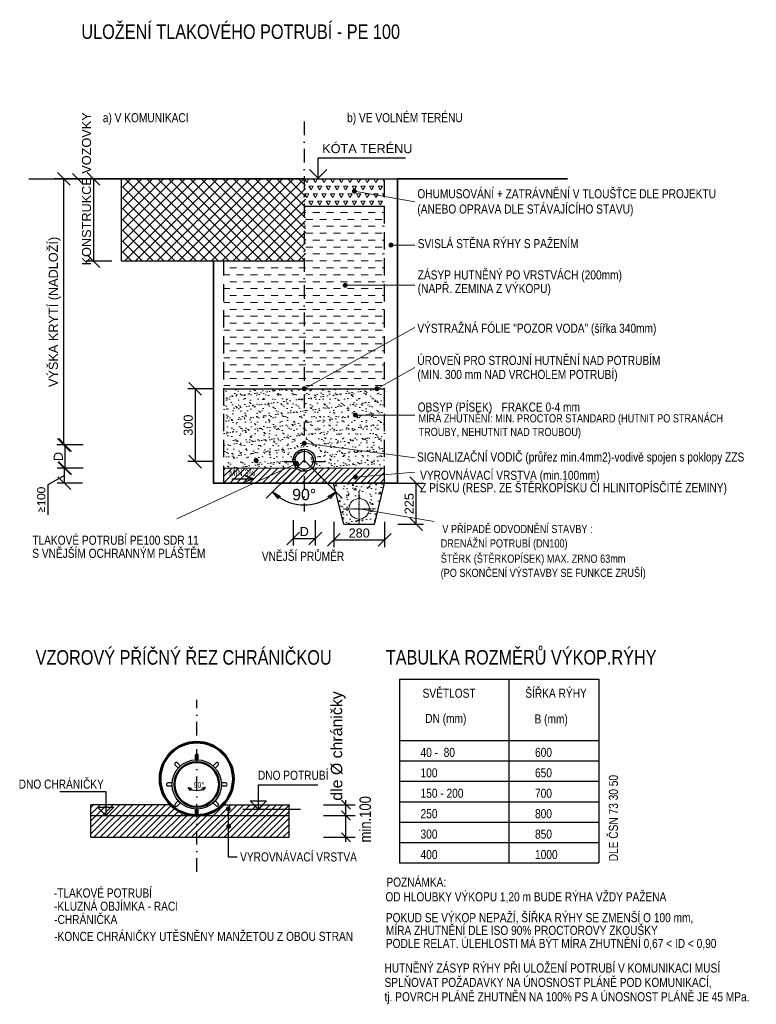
# Model space of a CAD drawing. Header units: millimetres. Extents: x 1 to 417021, y 3 to 99846.
# Tile 42 of 53: x 366908 to 370962, y 74459 to 79877. Entities that reach past the tile are written whole.
import ezdxf
from ezdxf.enums import TextEntityAlignment as Align

# ---------------------------------------------------------------- set-up
doc = ezdxf.new("R2010")
doc.units = ezdxf.units.MM
for name, pattern in [('CERCH', [7, 3, -2, 0, -2]), ('OSA', [10, 5, -2.5, 0, -2.5]), ('ČÁRKOVANÁ2', [9.525, 6.35, -3.175])]:
    doc.linetypes.add(name, pattern=pattern)
doc.layers.get('Defpoints').update_dxf_attribs({"color": 6, "lineweight": 5})
for name, color, linetype in [('Bres_kóty', 7, 'Continuous'), ('Bres_popis', 7, 'Continuous'), ('KOTY', 7, 'Continuous'), ('POTRUBI', 1, 'Continuous'), ('ZZ-DOPLN', 7, 'Continuous')]:
    doc.layers.add(name, color=color, linetype=linetype)
for name, color, linetype, lineweight in [('ODKAZCARY', 7, 'Continuous', 20), ('OSA', 1, 'Continuous', 25), ('Popis', 9, 'Continuous', 9), ('SRAFY', 7, 'Continuous', 20), ('TLUSTA', 7, 'Continuous', 35)]:
    doc.layers.add(name, color=color, linetype=linetype, lineweight=lineweight)
doc.styles.add('arial', font='arial.ttf')
doc.styles.add('ROMANS', font='ARIALN.TTF')
doc.styles.add('RS', font='ARIALN.TTF')
doc.dimstyles.new('M20', dxfattribs={"dimscale": 20, "dimtxt": 2.5, "dimasz": 3.5, "dimexe": 2, "dimexo": 1, "dimtad": 1, "dimdec": 0, "dimtxsty": 'arial', "dimblk": 'OBLIQUE', "dimcen": 2.5, "dimclrd": 256, "dimadec": 0, "dimazin": 0, "dimtfac": 1, "dimtdec": 0, "dimtmove": 1, "dimatfit": 3, "dimfxl": 5, "dimfxlon": 1, "dimarcsym": 0})
doc.dimstyles.new('STAVEB', dxfattribs={"dimscale": 25, "dimtxt": 2.5, "dimasz": 2, "dimexe": 1, "dimexo": 0, "dimgap": 1, "dimtad": 1, "dimdec": 0, "dimzin": 0, "dimdsep": 46, "dimtxsty": 'ROMANS', "dimblk1": 'OBLIQUE', "dimblk2": 'OBLIQUE', "dimsah": 1, "dimcen": 0, "dimdle": 1, "dimadec": 0, "dimazin": 0, "dimtfac": 0.09, "dimtdec": 0, "dimtmove": 2, "dimatfit": 3, "dimldrblk": 'OBLIQUE', "dimfxl": 1, "dimtolj": 1, "dimtzin": 0, "dimarcsym": 0})

# ---------------------------------------------------------------- blocks, each defined once
blk = doc.blocks.new('SIPKA')
for p, q in [((0, 0), (800, 0)), ((800, 0), (500, 100)), ((800, 0), (500, -100))]:
    blk.add_line(p, q)
blk = doc.blocks.new('_OPEN')
at = {"color": 0, "linetype": 'ByBlock'}
for p, q in [((-1, 0.17), (0, 0)), ((0, 0), (-1, -0.17)), ((0, 0), (-1, 0))]:
    blk.add_line(p, q, dxfattribs=at)
blk = doc.blocks.new('*D114')
at = {"layer": 'Bres_kóty', "color": 0, "lineweight": -2, "transparency": 16777216}
for p, q in [((368414.2, 77393.5), (368264.3, 77243.8)), ((368533.5, 77393.5), (368683.3, 77243.5))]:
    blk.add_line(p, q, dxfattribs=at)
blk.add_arc((368473.9, 77453.1), 246.3, 236.6118, 303.3105, dxfattribs=at)
at = {"layer": 'Defpoints', "color": 0, "transparency": 16777216}
for p in [(368473.9, 77453.1), (368473.9, 77453.1), (368414.2, 77393.5), (368533.5, 77393.5), (368410, 77215.3)]:
    blk.add_point(p, dxfattribs=at)
at = {"layer": 'Bres_kóty', "color": 0, "lineweight": -2, "transparency": 16777216, "xscale": 50, "yscale": 50, "zscale": 50}
for p, rotation in [((368299.7, 77279.1), 140.786498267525), ((368648, 77278.9), 39.13585570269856)]:
    blk.add_blockref('_OPEN', p, dxfattribs=dict(at, rotation=rotation))
at = {"layer": 'Bres_kóty', "color": 0, "transparency": 16777216, "insert": (368473.8, 77263.7), "char_height": 62.5, "attachment_point": 5, "rotation": 359.9612, "style": 'arial'}
blk.add_mtext('\\A1;90°', dxfattribs=at)
blk = doc.blocks.new('_Oblique')
at = {"color": 0, "linetype": 'ByBlock', "lineweight": -2}
blk.add_line((-0.5, -0.5), (0.5, 0.5), dxfattribs=at)
blk = doc.blocks.new('*D115')
at = {"layer": 'Defpoints', "color": 0, "transparency": 16777216}
for p in [(368579.6, 75498.1), (368703.9, 75498.1), (368579.6, 75378.1)]:
    blk.add_point(p, dxfattribs=at)
at = {"layer": 'KOTY', "color": 0, "lineweight": -2, "transparency": 16777216}
for p, q in [((368703.9, 75353.1), (368703.9, 75523.1)), ((368579.6, 75498.1), (368753.9, 75498.1)), ((368579.6, 75378.1), (368753.9, 75378.1))]:
    blk.add_line(p, q, dxfattribs=at)
at = {"layer": 'KOTY', "color": 0, "lineweight": -2, "transparency": 16777216, "xscale": 50, "yscale": 50, "zscale": 50}
for p, rotation in [((368703.9, 75498.1), 90), ((368703.9, 75378.1), 270)]:
    blk.add_blockref('_Oblique', p, dxfattribs=dict(at, rotation=rotation))
at = {"layer": 'KOTY', "color": 0, "transparency": 16777216, "insert": (368810.1, 75477.4), "char_height": 62.5, "attachment_point": 5, "rotation": 90, "style": 'RS'}
blk.add_mtext('\\A1;min.100', dxfattribs=at)
blk = doc.blocks.new('*D116')
at = {"layer": 'Bres_popis', "color": 0, "lineweight": -2, "transparency": 16777216}
for p, q in [((368703.9, 75473.1), (368703.9, 75582.3)), ((368579.6, 75557.3), (368753.9, 75557.3)), ((368579.6, 75498.1), (368753.9, 75498.1))]:
    blk.add_line(p, q, dxfattribs=at)
at = {"layer": 'Defpoints', "color": 0, "transparency": 16777216}
for p in [(368579.6, 75557.3), (368703.9, 75557.3), (368579.6, 75498.1)]:
    blk.add_point(p, dxfattribs=at)
at = {"layer": 'Bres_popis', "color": 0, "lineweight": -2, "transparency": 16777216, "xscale": 50, "yscale": 50, "zscale": 50}
for p, rotation in [((368703.9, 75557.3), 90), ((368703.9, 75498.1), 270)]:
    blk.add_blockref('_Oblique', p, dxfattribs=dict(at, rotation=rotation))
at = {"layer": 'Bres_popis', "color": 0, "transparency": 16777216, "insert": (368661.3, 75880.5), "char_height": 62.5, "attachment_point": 5, "rotation": 90, "style": 'arial'}
blk.add_mtext('\\A1;dle %%c chráničky', dxfattribs=at)
blk = doc.blocks.new('*D110')
at = {"layer": 'Bres_kóty', "color": 0, "lineweight": -2, "transparency": 16777216}
for p, q in [((368989.8, 77326.4), (369129.8, 77326.4)), ((368989.8, 77101.5), (369129.8, 77101.5))]:
    blk.add_line(p, q, dxfattribs=at)
at = {"layer": 'Bres_kóty', "lineweight": -2, "transparency": 16777216}
blk.add_line((369089.8, 77101.5), (369089.8, 77326.4), dxfattribs=at)
at = {"layer": 'Defpoints', "color": 0, "transparency": 16777216}
for p in [(368932.4, 77326.4), (369089.8, 77326.4), (368932.4, 77101.5)]:
    blk.add_point(p, dxfattribs=at)
at = {"layer": 'Bres_kóty', "lineweight": -2, "transparency": 16777216, "xscale": 70, "yscale": 70, "zscale": 70}
for p, rotation in [((369089.8, 77326.4), 90), ((369089.8, 77101.5), 270)]:
    blk.add_blockref('_Oblique', p, dxfattribs=dict(at, rotation=rotation))
at = {"layer": 'Bres_kóty', "color": 0, "transparency": 16777216, "insert": (369051.8, 77213.9), "char_height": 50, "attachment_point": 5, "rotation": 90, "style": 'arial'}
blk.add_mtext('225', dxfattribs=at)
blk = doc.blocks.new('*D111')
at = {"layer": 'Bres_kóty', "color": 0, "lineweight": -2, "transparency": 16777216}
for p, q in [((368636.5, 77114.3), (368636.5, 76974.3)), ((368916.8, 77114.3), (368916.8, 76974.3))]:
    blk.add_line(p, q, dxfattribs=at)
at = {"layer": 'Bres_kóty', "lineweight": -2, "transparency": 16777216}
blk.add_line((368636.5, 77014.3), (368916.8, 77014.3), dxfattribs=at)
at = {"layer": 'Defpoints', "color": 0, "transparency": 16777216}
for p in [(368636.5, 77179.2), (368916.8, 77179.2), (368916.8, 77014.3)]:
    blk.add_point(p, dxfattribs=at)
at = {"layer": 'Bres_kóty', "lineweight": -2, "transparency": 16777216, "xscale": 70, "yscale": 70, "zscale": 70, "rotation": 180}
blk.add_blockref('_Oblique', (368636.5, 77014.3), dxfattribs=at)
at = {"layer": 'Bres_kóty', "lineweight": -2, "transparency": 16777216, "xscale": 70, "yscale": 70, "zscale": 70}
blk.add_blockref('_Oblique', (368916.8, 77014.3), dxfattribs=at)
at = {"layer": 'Bres_kóty', "color": 0, "transparency": 16777216, "insert": (368776.6, 77052.3), "char_height": 50, "attachment_point": 5, "style": 'arial'}
blk.add_mtext('280', dxfattribs=at)
blk = doc.blocks.new('*D112')
at = {"layer": 'Bres_kóty', "color": 0, "lineweight": -2, "transparency": 16777216}
for p, q in [((367414.5, 79001.4), (367274.5, 79001.4)), ((367414.5, 78548.3), (367274.5, 78548.3))]:
    blk.add_line(p, q, dxfattribs=at)
at = {"layer": 'Bres_kóty', "lineweight": -2, "transparency": 16777216}
blk.add_line((367314.5, 79001.4), (367314.5, 78548.3), dxfattribs=at)
at = {"layer": 'Defpoints', "color": 0, "transparency": 16777216}
for p in [(367467.6, 79001.4), (367314.5, 78548.3), (367471.6, 78548.3)]:
    blk.add_point(p, dxfattribs=at)
at = {"layer": 'Bres_kóty', "lineweight": -2, "transparency": 16777216, "xscale": 70, "yscale": 70, "zscale": 70}
for p, rotation in [((367314.5, 79001.4), 90), ((367314.5, 78548.3), 270)]:
    blk.add_blockref('_Oblique', p, dxfattribs=dict(at, rotation=rotation))
at = {"layer": 'Bres_kóty', "color": 0, "transparency": 16777216, "insert": (367276.1, 78946.2), "char_height": 50, "attachment_point": 5, "rotation": 90, "style": 'arial'}
blk.add_mtext('KONSTRUKCE VOZOVKY', dxfattribs=at)
blk = doc.blocks.new('*D117')
at = {"layer": 'Bres_kóty', "color": 0, "lineweight": -2, "transparency": 16777216}
for p, q in [((367973.8, 77846.4), (367833.8, 77846.4)), ((367973.8, 77445.1), (367833.8, 77445.1))]:
    blk.add_line(p, q, dxfattribs=at)
at = {"layer": 'Bres_kóty', "lineweight": -2, "transparency": 16777216}
blk.add_line((367873.8, 77846.4), (367873.8, 77445.1), dxfattribs=at)
at = {"layer": 'Defpoints', "color": 0, "transparency": 16777216}
for p in [(368379.8, 77846.4), (367873.8, 77445.1), (368465.9, 77445.1)]:
    blk.add_point(p, dxfattribs=at)
at = {"layer": 'Bres_kóty', "lineweight": -2, "transparency": 16777216, "xscale": 70, "yscale": 70, "zscale": 70}
for p, rotation in [((367873.8, 77846.4), 90), ((367873.8, 77445.1), 270)]:
    blk.add_blockref('_Oblique', p, dxfattribs=dict(at, rotation=rotation))
at = {"layer": 'Bres_kóty', "color": 0, "transparency": 16777216, "insert": (367835.8, 77645.8), "char_height": 50, "attachment_point": 5, "rotation": 90, "style": 'arial'}
blk.add_mtext('300', dxfattribs=at)
blk = doc.blocks.new('*D118')
at = {"layer": 'Bres_kóty', "lineweight": -2, "transparency": 16777216}
for p, q in [((367153.8, 77368.1), (367062.5, 77317.4)), ((367153.8, 77326.4), (367153.8, 77409.9)), ((367062.5, 77317.4), (367062.5, 77152.2))]:
    blk.add_line(p, q, dxfattribs=at)
at = {"layer": 'Bres_kóty', "color": 0, "lineweight": -2, "transparency": 16777216}
for p, q in [((367253.8, 77409.9), (367113.8, 77409.9)), ((367253.8, 77326.4), (367113.8, 77326.4))]:
    blk.add_line(p, q, dxfattribs=at)
at = {"layer": 'Defpoints', "color": 0, "transparency": 16777216}
for p in [(367153.8, 77409.9), (368231.1, 77409.9), (368226.8, 77326.4)]:
    blk.add_point(p, dxfattribs=at)
at = {"layer": 'Bres_kóty', "lineweight": -2, "transparency": 16777216, "xscale": 70, "yscale": 70, "zscale": 70}
for p, rotation in [((367153.8, 77409.9), 90), ((367153.8, 77326.4), 270)]:
    blk.add_blockref('_Oblique', p, dxfattribs=dict(at, rotation=rotation))
at = {"layer": 'Bres_kóty', "color": 0, "transparency": 16777216, "insert": (367026.5, 77234.8), "char_height": 50, "attachment_point": 5, "rotation": 90, "style": 'arial'}
blk.add_mtext('{\\fCalibri|b0|i0|c238|p34;\\H0.91667x;\\C256;≥100}', dxfattribs=at)
blk = doc.blocks.new('*D119')
at = {"layer": 'Bres_kóty', "color": 0, "lineweight": -2, "transparency": 16777216}
for p, q in [((367258, 77536.9), (367118, 77536.9)), ((367258, 77409.9), (367118, 77409.9))]:
    blk.add_line(p, q, dxfattribs=at)
at = {"layer": 'Bres_kóty', "lineweight": -2, "transparency": 16777216}
blk.add_line((367158, 77409.9), (367158, 77536.9), dxfattribs=at)
at = {"layer": 'Defpoints', "color": 0, "transparency": 16777216}
for p in [(367158, 77536.9), (368474.1, 77536.9), (368231.1, 77409.9)]:
    blk.add_point(p, dxfattribs=at)
at = {"layer": 'Bres_kóty', "lineweight": -2, "transparency": 16777216, "xscale": 70, "yscale": 70, "zscale": 70}
for p, rotation in [((367158, 77536.9), 90), ((367158, 77409.9), 270)]:
    blk.add_blockref('_Oblique', p, dxfattribs=dict(at, rotation=rotation))
at = {"layer": 'Bres_kóty', "color": 0, "transparency": 16777216, "insert": (367120.5, 77473.4), "char_height": 50, "attachment_point": 5, "rotation": 90, "style": 'arial'}
blk.add_mtext('D', dxfattribs=at)
blk = doc.blocks.new('*D120')
at = {"layer": 'Bres_kóty', "color": 0, "lineweight": -2, "transparency": 16777216}
for p, q in [((367151.6, 79001.4), (367191.6, 79001.4)), ((367251.6, 77536.9), (367111.6, 77536.9))]:
    blk.add_line(p, q, dxfattribs=at)
at = {"layer": 'Bres_kóty', "lineweight": -2, "transparency": 16777216}
blk.add_line((367151.6, 77536.9), (367151.6, 79001.4), dxfattribs=at)
at = {"layer": 'Defpoints', "color": 0, "transparency": 16777216}
for p in [(367142.9, 79001.4), (367151.6, 79001.4), (368474.1, 77536.9)]:
    blk.add_point(p, dxfattribs=at)
at = {"layer": 'Bres_kóty', "lineweight": -2, "transparency": 16777216, "xscale": 70, "yscale": 70, "zscale": 70}
for p, rotation in [((367151.6, 79001.4), 90), ((367151.6, 77536.9), 270)]:
    blk.add_blockref('_Oblique', p, dxfattribs=dict(at, rotation=rotation))
at = {"layer": 'Bres_kóty', "color": 0, "transparency": 16777216, "insert": (367100.5, 78269.1), "char_height": 50, "attachment_point": 5, "rotation": 90, "style": 'arial'}
blk.add_mtext('VÝŠKA KRYTÍ (NADLOŽÍ)', dxfattribs=at)
blk = doc.blocks.new('*D113')
at = {"layer": 'Bres_kóty', "color": 0, "lineweight": -2, "transparency": 16777216}
for p, q in [((368413.1, 77122.9), (368413.1, 76982.9)), ((368535.1, 77122.9), (368535.1, 76982.9))]:
    blk.add_line(p, q, dxfattribs=at)
at = {"layer": 'Bres_kóty', "lineweight": -2, "transparency": 16777216}
blk.add_line((368413.1, 77022.9), (368535.1, 77022.9), dxfattribs=at)
at = {"layer": 'Defpoints', "color": 0, "transparency": 16777216}
for p in [(368413.1, 77452.9), (368535.1, 77452.9), (368535.1, 77022.9)]:
    blk.add_point(p, dxfattribs=at)
at = {"layer": 'Bres_kóty', "lineweight": -2, "transparency": 16777216, "xscale": 70, "yscale": 70, "zscale": 70, "rotation": 180}
blk.add_blockref('_Oblique', (368413.1, 77022.9), dxfattribs=at)
at = {"layer": 'Bres_kóty', "lineweight": -2, "transparency": 16777216, "xscale": 70, "yscale": 70, "zscale": 70}
blk.add_blockref('_Oblique', (368535.1, 77022.9), dxfattribs=at)
at = {"layer": 'Bres_kóty', "color": 0, "transparency": 16777216, "insert": (368474.1, 77060.4), "char_height": 50, "attachment_point": 5, "style": 'arial'}
blk.add_mtext('D', dxfattribs=at)

msp = doc.modelspace()

# ---------------------------------------------------------------- hatches: boundary and pattern name
at = {"layer": 'SRAFY'}
h = msp.add_hatch(dxfattribs=at)
h.set_pattern_fill('ANSI37', color=252, scale=337.309708, style=0)
h.set_pattern_definition([(135, (374242.537, 68371.98), (29.81425, 29.81425), []), (45, (374242.537, 68371.98), (29.81425, -29.81425), [])])
h.paths.add_polyline_path([(367474.082, 79001.377), (368480.556, 79001.377), (368480.556, 78548.338), (367474.082, 78548.338)])
h = msp.add_hatch(dxfattribs=at)
h.set_pattern_fill('TRIANG', color=252, scale=17, style=0)
h.set_pattern_definition([(60, (361701.217, 82816.91), (-23.8125, 41.24445), [23.8125, -23.8125]), (120, (361701.217, 82816.91), (-47.625, 5e-06), [23.8125, -23.8125]), (0, (361689.31, 82837.53), (23.8125, 41.24445), [23.8125, -23.8125])])
h.paths.add_polyline_path([(368474.099, 79001.377), (368474.099, 78851.377), (368916.794, 78851.377), (368916.794, 79001.377)])
h = msp.add_hatch(dxfattribs=at)
h.set_pattern_fill('DASH', color=252, scale=12, style=0)
h.set_pattern_definition([(0, (361701.217, 82816.91), (38.1, 38.1), [38.1, -38.1])])
h.paths.add_polyline_path([(368031.404, 77846.377), (368916.794, 77846.377), (368916.794, 78851.377), (368474.099, 78851.377), (368474.099, 78548.338), (368031.404, 78548.338)])
h = msp.add_hatch(dxfattribs=at)
h.set_pattern_fill('AR-SAND', color=256)
h.set_pattern_definition([(37.5, (79806.936, 22819.22), (-1.6000313, 48.941324), [0, -38.608, 0, -43.18, 0, -41.275]), (7.5, (79806.936, 22819.22), (44.952328, 71.68251), [0, -20.828, 0, -34.798, 0, -13.335]), (327.5, (79775.694, 22819.22), (79.099237, 0.1437185), [0, -12.7, 0, -45.72, 0, -59.69]), (317.5, (79775.694, 22819.22), (76.355645, 22.292932), [0, -6.35, 0, -29.972, 0, -34.29])])
edge = h.paths.add_edge_path()
edge.add_arc((368474.175, 77846.377), 6.751, 180, 269.352217, ccw=False)
edge.add_line((368467.424, 77846.377), (368305.445, 77846.377))
edge.add_line((368305.445, 77846.377), (368031.404, 77846.377))
edge.add_line((368031.404, 77846.377), (368031.404, 77451.31))
edge.add_line((368031.404, 77451.31), (368202.684, 77451.31))
edge.add_arc((368209.434, 77451.31), 6.751, 0, 180, ccw=False)
edge.add_arc((368209.434, 77451.31), 6.751, -180, 0, ccw=False)
edge.add_line((368202.684, 77451.31), (368031.404, 77451.31))
edge.add_line((368031.404, 77451.31), (368031.404, 77409.797))
edge.add_line((368031.404, 77409.797), (368378.403, 77409.969))
edge.add_line((368378.403, 77409.969), (368420.593, 77409.99))
edge.add_arc((368464.429, 77451.723), 60.525, 163.823095, 223.592413, ccw=False)
edge.add_arc((368474.668, 77448.812), 71.17, 90.458367, 163.86853, ccw=False)
edge.add_line((368474.099, 77519.979), (368474.099, 77539.627))
edge.add_arc((368474.099, 77546.377), 6.751, 180, 270, ccw=False)
edge.add_arc((368474.099, 77546.377), 6.751, 90, 180, ccw=False)
edge.add_line((368474.099, 77553.128), (368474.099, 77839.627))
edge = h.paths.add_edge_path()
edge.add_line((368916.794, 77701.691), (368761.652, 77701.815))
edge.add_arc((368754.901, 77701.82), 6.751, 180, 359.954179, ccw=False)
edge.add_arc((368754.901, 77701.82), 6.751, -0.045821, 180, ccw=False)
edge.add_line((368761.652, 77701.815), (368916.794, 77701.691))
edge.add_line((368916.794, 77701.691), (368916.794, 77846.377))
edge.add_line((368916.794, 77846.377), (368880.85, 77846.377))
edge.add_arc((368874.099, 77846.377), 6.751, -180, 0, ccw=False)
edge.add_line((368867.348, 77846.377), (368480.926, 77846.377))
edge.add_arc((368474.175, 77846.377), 6.751, -90.647783, 0, ccw=False)
edge.add_line((368474.099, 77839.627), (368474.099, 77553.128))
edge.add_arc((368474.099, 77546.377), 6.751, 0, 90, ccw=False)
edge.add_arc((368474.099, 77546.377), 6.751, -7.48071, 0, ccw=False)
edge.add_line((368480.792, 77545.499), (368916.794, 77488.247))
edge.add_line((368916.794, 77488.247), (368916.794, 77701.691))
edge = h.paths.add_edge_path()
edge.add_arc((368474.099, 77546.377), 6.751, 270, 352.51929, ccw=False)
edge.add_line((368474.099, 77539.627), (368474.099, 77519.979))
edge.add_arc((368476.267, 77453.18), 66.835, 16.752692, 91.858618, ccw=False)
edge.add_arc((368476.092, 77453.185), 67.001, -40.358879, 16.705725, ccw=False)
edge.add_line((368527.146, 77409.797), (368916.794, 77409.797))
edge.add_line((368916.794, 77409.797), (368916.794, 77488.247))
edge.add_line((368916.794, 77488.247), (368480.792, 77545.499))
h = msp.add_hatch(dxfattribs=at)
h.set_pattern_fill('AR-CONC', color=252, scale=0.5, style=0)
h.set_pattern_definition([(50, (369698.35, 79390.63), (91.0923, -7.9695), [9.525, -104.775]), (355, (369698.35, 79390.63), (-17.6214, 95.5283), [7.62, -83.82]), (100.451, (369705.94, 79389.96), (73.4713, 87.5583), [8.095, -89.045]), (46.184, (369698.35, 79416.03), (135.5395, -21.021), [14.2875, -157.1625]), (96.6356, (369709.65, 79414.28), (118.702, 123.713), [12.1425, -133.5675]), (351.184, (369698.35, 79416.03), (118.702, 123.7126), [11.43, -125.73]), (21, (369711.05, 79409.68), (75.8074, -51.1328), [9.525, -104.775]), (326, (369711.05, 79409.68), (30.901, 92.094), [7.62, -83.82]), (71.4514, (369717.37, 79405.42), (106.7082, 40.9614), [8.095, -89.045]), (37.5, (369698.35, 79390.627), (1.5443, 42.2775), [0, -82.804, 0, -85.09, 0, -84.1375]), (7.5, (369698.35, 79390.627), (33.4098, 50.0903), [0, -48.514, 0, -80.899, 0, -32.0675]), (327.5, (369670.03, 79390.627), (67.7953, -2.86437), [0, -31.75, 0, -99.06, 0, -131.445]), (317.5, (369657.33, 79390.63), (74.0646, 12.7132), [0, -41.275, 0, -65.786, 0, -93.345])])
h.paths.add_polyline_path([(368832.466, 77185.832, -0.13865119), (368824.144, 77156.395), (368865.925, 77122.901), (368916.794, 77326.377), (368635.702, 77326.377), (368691.921, 77101.504), (368776.248, 77101.504), (368776.248, 77129.613, -0.41421356), (368720.03, 77185.832, -1)])
h.paths.add_polyline_path([(368824.144, 77156.395, -0.26059603), (368776.248, 77129.613), (368776.248, 77101.504), (368860.576, 77101.504), (368865.925, 77122.901)], flags=17)
at = {"layer": 'ZZ-DOPLN', "linetype": 'Continuous'}
h = msp.add_hatch(dxfattribs=at)
h.set_pattern_fill('ANSI31', color=252, scale=8, style=0)
h.set_pattern_definition([(45, (369698.35, 79390.627), (-17.96051, 17.96051), [])])
edge = h.paths.add_edge_path()
edge.add_line((368031.415, 77328.56), (368031.404, 77409.797))
edge.add_line((368031.404, 77409.797), (368430.742, 77409.995))
edge.add_arc((368474.125, 77453.065), 61.132, 224.792303, 269.975244)
edge.add_arc((368474.099, 77452.933), 61, 270, 314.996033)
edge.add_line((368517.229, 77409.797), (368916.794, 77409.797))
edge.add_line((368916.794, 77409.797), (368916.794, 77326.377))
edge.add_line((368916.794, 77326.377), (368031.415, 77328.56))
h = msp.add_hatch(dxfattribs=at)
h.set_pattern_fill('ANSI31', color=252, scale=8, style=0)
h.set_pattern_definition([(45, (365391.853, 76471.93), (-17.96051, 17.96051), [])])
h.paths.add_polyline_path([(367299.29, 75557.317), (367299.29, 75378.148), (368390.744, 75378.148), (368393.244, 75557.317), (368025.22, 75557.317), (367999.236, 75535.21), (367944.677, 75507.895), (367880.829, 75498.064), (367820.232, 75507.893), (367764.031, 75536.802), (367743.316, 75557.503)])

# ---------------------------------------------------------------- linework, layer by layer
at = {"color": 1}
for p, q in [((366959.084, 79001.377), (368987.115, 79001.377)), ((367479.419, 79001.377), (368987.115, 79001.377)), ((368305.445, 77846.377), (368642.754, 77846.377))]:
    msp.add_line(p, q, dxfattribs=at)
for p, q in [((367467.625, 78548.338), (367467.625, 79001.377)), ((368474.099, 78851.377), (368916.794, 78851.377)), ((368474.099, 78548.338), (367467.625, 78548.338)), ((368031.404, 77846.377), (368916.794, 77846.377)), ((368473.945, 77453.14), (368414.195, 77393.471)), ((368473.945, 77453.14), (368533.533, 77393.471)), ((368691.921, 77101.504), (368635.702, 77326.377)), ((368860.576, 77101.504), (368916.794, 77326.377)), ((368691.921, 77101.504), (368860.576, 77101.504))]:
    msp.add_line(p, q)
at = {"linetype": 'ČÁRKOVANÁ2', "ltscale": 15}
for p, q in [((368916.794, 77326.377), (368916.794, 79001.377)), ((368031.404, 77326.377), (368031.404, 78548.338))]:
    msp.add_line(p, q, dxfattribs=at)
at = {"color": 143, "ltscale": 15}
for p, q in [((368999.341, 76248.846), (368999.341, 75911.536)), ((368999.341, 76248.846), (370095.761, 76248.846)), ((370095.761, 76248.846), (370095.761, 75911.536)), ((368999.341, 75911.536), (370095.761, 75911.536))]:
    msp.add_line(p, q, dxfattribs=at)
at = {"color": 1}
msp.add_lwpolyline([(368474.099, 79001.377), (367166.267, 79001.377)], dxfattribs=at)
at = {"linetype": 'OSA', "ltscale": 15}
msp.add_lwpolyline([(367882.546, 75187.787), (367882.546, 76134.607)], dxfattribs=at)
at = {"linetype": 'Continuous'}
for points in [[(367890.546, 75803.418), (367890.546, 75828.255, 1.01522333), (367874.546, 75828.255), (367874.546, 75803.418)], [(367793.28, 75769.756), (367775.718, 75787.319, 1.01522333), (367764.404, 75776.005), (367781.967, 75758.443)], [(367983.126, 75758.443), (368000.689, 75776.005, 1.01522333), (367989.375, 75787.319), (367971.812, 75769.756)], [(367748.305, 75677.177), (367723.468, 75677.177, 1.01522333), (367723.468, 75661.177), (367748.305, 75661.177)], [(368016.788, 75661.177), (368041.625, 75661.177, 1.01522333), (368041.625, 75677.177), (368016.788, 75677.177)], [(367781.967, 75579.911), (367764.404, 75562.348, 1.01522333), (367775.718, 75551.035), (367793.28, 75568.597)], [(367971.812, 75568.597), (367989.375, 75551.035, 1.01522333), (368000.689, 75562.348), (367983.126, 75579.911)], [(367874.546, 75534.936), (367874.546, 75510.099, 1.01522333), (367890.546, 75510.099), (367890.546, 75534.936)]]:
    msp.add_lwpolyline(points, format="xyb", dxfattribs=at)
msp.add_lwpolyline([(368025.22, 75557.317), (368394.494, 75557.317)], dxfattribs=at)
at = {"color": 1, "linetype": 'Continuous'}
msp.add_lwpolyline([(367299.29, 75378.148), (368391.994, 75378.148)], dxfattribs=at)
at = {"color": 1, "linetype": 'Continuous', "lineweight": 60}
msp.add_circle((367882.546, 75699.748), 201.6, dxfattribs=at)
at = {"linetype": 'Continuous'}
msp.add_circle((367882.546, 75669.177), 135.6, dxfattribs=at)
at = {"color": 1, "linetype": 'Continuous', "lineweight": 50}
msp.add_circle((367882.546, 75669.177), 123.12, dxfattribs=at)
at = {"layer": 'Bres_kóty', "color": 0}
for p, q in [((369600.316, 76248.846), (369600.316, 75236.917)), ((368999.341, 75799.1), (370095.761, 75799.1)), ((368999.341, 75686.663), (370095.761, 75686.663)), ((368999.341, 75574.227), (370095.761, 75574.227)), ((368999.341, 75461.79), (370095.761, 75461.79)), ((368999.341, 75349.354), (370095.761, 75349.354)), ((368999.341, 75236.917), (370095.761, 75236.917))]:
    msp.add_line(p, q, dxfattribs=at)
for points in [[(368999.341, 75911.536), (368999.341, 75236.917)], [(370095.761, 75911.536), (370095.761, 75236.917)]]:
    msp.add_lwpolyline(points, dxfattribs=at)
at = {"layer": 'Bres_kóty', "color": 7}
for points in [[(367834.52, 75651.793), (367848.47, 75636.207), (367834.52, 75651.793), (367854.502, 75648.568)], [(367930.573, 75651.793), (367916.623, 75636.207), (367930.573, 75651.793), (367910.591, 75648.568)]]:
    msp.add_lwpolyline(points, dxfattribs=at)
msp.add_arc((367882.546, 75719.254), 82.81, 234.551957, 305.448043, dxfattribs=at)
at = {"layer": 'Bres_popis', "linetype": 'Continuous'}
for p, q in [((368551.424, 79117.091), (369031.883, 79117.091)), ((368551.424, 79004.654), (368551.424, 79117.091)), ((368551.424, 79004.654), (368503.722, 79052.357)), ((368551.424, 79004.654), (368599.127, 79052.357)), ((367129.664, 75630.819), (367381.879, 75630.819)), ((367381.879, 75630.819), (367381.879, 75540.819)), ((368220.804, 75666.484), (368220.804, 75576.484)), ((368220.804, 75666.484), (368549.662, 75666.484)), ((368175.804, 75578.813), (368265.804, 75578.813)), ((368175.804, 75578.813), (368220.804, 75533.813)), ((368265.804, 75578.813), (368220.804, 75533.813)), ((368220.804, 75578.813), (368220.804, 75533.813)), ((367336.879, 75543.148), (367381.879, 75498.148)), ((367336.879, 75543.148), (367426.879, 75543.148)), ((367381.879, 75543.148), (367381.879, 75498.148)), ((367426.879, 75543.148), (367381.879, 75498.148))]:
    msp.add_line(p, q, dxfattribs=at)
at = {"layer": 'Bres_popis', "linetype": 'Continuous', "const_width": 13.499}
for points in [[(368049.721, 75534.955, 1), (368063.222, 75534.955, 1)], [(368051.244, 75438.206, 1), (368064.746, 75438.206, 1)]]:
    msp.add_lwpolyline(points, format="xyb", close=True, dxfattribs=at)
at = {"layer": 'Bres_popis', "linetype": 'Continuous'}
for points in [[(368105.709, 75269.265), (368056.472, 75269.265), (368056.472, 75534.955), (368056.472, 75534.955)], [(368136.876, 75533.813), (368454.465, 75533.813)]]:
    msp.add_lwpolyline(points, dxfattribs=at)
at = {"layer": 'KOTY'}
for p, q in [((367188.854, 79001.377), (367096.946, 79001.377)), ((367258.311, 78971.377), (367198.311, 79031.377)), ((367504.542, 79001.377), (367338.559, 79001.377)), ((367679.159, 79001.377), (367544.685, 79001.377))]:
    msp.add_line(p, q, dxfattribs=at)
for points in [[(367739.872, 75557.317), (367299.29, 75557.317)], [(367299.29, 75498.148), (368391.994, 75498.148)]]:
    msp.add_lwpolyline(points, dxfattribs=at)
at = {"layer": 'KOTY', "color": 1}
for points in [[(367299.29, 75378.148), (367299.29, 75557.317)], [(368391.994, 75378.148), (368391.994, 75557.317)]]:
    msp.add_lwpolyline(points, dxfattribs=at)
at = {"layer": 'ODKAZCARY', "linetype": 'Continuous'}
for p, q in [((369083.665, 78875.347), (368750.148, 78933.212)), ((369083.665, 78636.86), (368951.516, 78636.86)), ((369083.665, 78415.604), (368699.525, 78415.604)), ((368474.175, 77846.377), (369083.665, 78183.62)), ((368874.099, 77846.377), (369083.665, 77962.335)), ((369083.665, 77701.557), (368754.901, 77701.82)), ((369084.823, 77466.183), (368474.099, 77546.377)), ((368431.766, 77434.61), (367772.634, 77130.26)), ((369083.665, 77387.888), (368755.904, 77360.233)), ((369189.055, 77116.622), (368776.248, 77185.832))]:
    msp.add_line(p, q, dxfattribs=at)
at = {"layer": 'OSA', "linetype": 'OSA', "ltscale": 15}
for p, q in [((368474.099, 79315.914), (368474.099, 77171.692)), ((368363.903, 77445.15), (368593.714, 77445.15))]:
    msp.add_line(p, q, dxfattribs=at)
at = {"layer": 'OSA', "linetype": 'CERCH'}
for p, q in [((368776.248, 77101.504), (368776.248, 77285.047)), ((368690.897, 77185.832), (368867.34, 77185.832))]:
    msp.add_line(p, q, dxfattribs=at)
at = {"layer": 'Popis', "linetype": 'Continuous', "const_width": 13.499}
for points in [[(368743.397, 78933.212, 1), (368756.898, 78933.212, 1)], [(368944.765, 78636.86, 1), (368958.267, 78636.86, 1)], [(368692.774, 78415.604, 1), (368706.276, 78415.604, 1)], [(368467.424, 77846.377, 1), (368480.926, 77846.377, 1)], [(368867.348, 77846.377, 1), (368880.85, 77846.377, 1)], [(368748.151, 77701.82, 1), (368761.652, 77701.82, 1)], [(368467.348, 77546.377, 1), (368480.85, 77546.377, 1)], [(368202.684, 77451.31, 1), (368216.185, 77451.31, 1)], [(368425.016, 77434.61, 1), (368438.517, 77434.61, 1)], [(368749.153, 77360.233, 1), (368762.654, 77360.233, 1)]]:
    msp.add_lwpolyline(points, format="xyb", close=True, dxfattribs=at)
at = {"layer": 'POTRUBI'}
for radius in [61, 50]:
    msp.add_circle((368474.099, 77452.933), radius, dxfattribs=at)
at = {"layer": 'SRAFY', "color": 252}
for p, q in [((368031.404, 77409.797), (368430.742, 77409.995)), ((368916.794, 77409.797), (368517.229, 77409.797))]:
    msp.add_line(p, q, dxfattribs=at)
msp.add_circle((368776.248, 77185.832), 56.218, dxfattribs=at)
at = {"layer": 'TLUSTA', "color": 1}
msp.add_lwpolyline([(369922.346, 79001.377), (368987.115, 79001.377), (368987.115, 77326.377), (367975.186, 77326.377), (367975.186, 78548.338)], dxfattribs=at)

# ---------------------------------------------------------------- block references
at = {"xscale": 0.1499154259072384, "yscale": 0.1499154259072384, "zscale": 0.1499154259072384}
msp.add_blockref('SIPKA', (368075.536, 77349.791), dxfattribs=at)

# ---------------------------------------------------------------- texts
at = {"style": 'arial', "width": 0.8}
msp.add_text('MIN 3%', height=35.9797, dxfattribs=at).set_placement((368060.969, 77366.78))
at = {"layer": 'Bres_kóty', "linetype": 'Continuous', "style": 'ROMANS', "width": 0.85}
msp.add_text('90%%D', height=30.6, dxfattribs=at).set_placement((367866.343, 75642.052), align=Align.BOTTOM_LEFT)
at = {"layer": 'Bres_popis', "lineweight": 40, "style": 'arial', "width": 0.8}
for s, p in [('ULOŽENÍ TLAKOVÉHO POTRUBÍ - PE 100', (367247.59, 79771.042)), ('TABULKA ROZMĚRŮ VÝKOP.RÝHY', (368923.033, 76328.486))]:
    msp.add_text(s, height=80, dxfattribs=at).set_placement(p)
at = {"layer": 'Bres_popis', "style": 'arial', "width": 0.8}
for s, height, p in [('a) V KOMUNIKACI', 50, (367365.525, 79312.674)), ('b) VE VOLNÉM TERÉNU', 50, (368710.118, 79312.674)), ('VNĚJŠÍ PRŮMĚR', 50, (368240.641, 76899.352)), ('ŠTĚRK (ŠTĚRKOPÍSEK) MAX. ZRNO 63mm', 44.97463, (369225.624, 76888.856)), ('-KONCE CHRÁNIČKY UTĚSNĚNY MANŽETOU Z OBOU STRAN', 50, (367097.998, 74808.072))]:
    msp.add_text(s, height=height, dxfattribs=at).set_placement(p)
at = {"layer": 'Bres_popis', "linetype": 'Continuous', "style": 'arial', "width": 0.8}
for s, height, p in [('OHUMUSOVÁNÍ + ZATRÁVNĚNÍ V TLOUŠŤCE DLE PROJEKTU', 50, (369096.651, 78894.276)), ('(ANEBO OPRAVA DLE STÁVAJÍCÍHO STAVU)', 50, (369096.651, 78810.191)), ('SVISLÁ STĚNA RÝHY S PAŽENÍM ', 50, (369098.801, 78620.095)), ('ZÁSYP HUTNĚNÝ PO VRSTVÁCH (200mm)', 50, (369098.801, 78447.55)), ('(NAPŘ. ZEMINA Z VÝKOPU)', 50, (369098.801, 78373.127)), ('VÝSTRAŽNÁ FÓLIE "POZOR VODA" (šířka 340mm)', 50, (369096.661, 78154.132)), ('ÚROVEŇ PRO STROJNÍ HUTNĚNÍ NAD POTRUBÍM', 50, (369096.661, 77977.309)), ('(MIN. 300 mm NAD VRCHOLEM POTRUBÍ)', 50, (369096.661, 77900.06)), ('OBSYP (PÍSEK)', 50, (369098.564, 77720.551)), ('FRAKCE 0-4 mm', 50, (369560.033, 77720.551)), ('SIGNALIZAČNÍ VODIČ (průřez min.4mm2)-vodivě spojen s poklopy ZZS', 50, (369095.157, 77445.787)), ('VYROVNÁVACÍ VRSTVA (min.100mm) ', 50, (369111.698, 77345.179)), ('Z PÍSKU (RESP. ZE ŠTĚRKOPÍSKU ČI HLINITOPÍSČITÉ ZEMINY)', 50, (369111.698, 77276.944)), ('V PŘÍPADĚ ODVODNĚNÍ STAVBY :', 45, (369233.917, 77052.118)), ('TLAKOVÉ POTRUBÍ PE100 SDR 11', 50, (366977.415, 76987.982)), ('DRENÁŽNÍ POTRUBÍ (DN100)', 45, (369224.789, 76972.889)), ('S VNĚJŠÍM OCHRANNÝM PLÁŠTĚM', 50, (366977.171, 76915.814)), ('(PO SKONČENÍ VÝSTAVBY SE FUNKCE ZRUŠÍ)', 45, (369224.789, 76810.757)), ('VYROVNÁVACÍ VRSTVA', 50, (368121.208, 75245.29)), ('-TLAKOVÉ POTRUBÍ', 50, (367095.952, 75046.829)), ('-KLUZNÁ OBJÍMKA - RACI ', 50, (367096.671, 74974.169)), ('-CHRÁNIČKA ', 50, (367097.998, 74900.951))]:
    msp.add_text(s, height=height, dxfattribs=at).set_placement(p)
at = {"layer": 'Bres_popis', "color": 0, "lineweight": 40, "style": 'arial', "width": 0.8}
msp.add_text('VZOROVÝ PŘÍČNÝ ŘEZ CHRÁNIČKOU', height=80, dxfattribs=at).set_placement((366995.858, 76328.123))
at = {"layer": 'Bres_popis', "lineweight": 25, "style": 'arial', "width": 0.8}
for s, p in [('SVĚTLOST', (369125.399, 76146.061)), ('ŠÍŘKA RÝHY', (369690.853, 76146.061)), ('DN (mm)', (369140.066, 76007.474)), ('  B (mm)', (369710.511, 76004.443)), ('40 -  80', (369114.347, 75820.521)), ('600', (369744.329, 75820.521)), ('100', (369114.347, 75708.084)), ('650', (369744.329, 75708.084)), ('150 - 200', (369114.347, 75595.648)), ('700', (369744.329, 75595.648)), ('250', (369114.347, 75483.211)), ('800', (369744.329, 75483.211)), ('300', (369114.347, 75370.775)), ('850', (369744.329, 75370.775)), ('400', (369114.347, 75258.338)), ('1000', (369744.329, 75258.338)), ('POKUD SE VÝKOP NEPAŽÍ, ŠÍŘKA RÝHY SE ZMENŠÍ O 100 mm,', (368923.385, 74911.164)), ('MÍRA ZHUTNĚNÍ DLE ISO 90%%% PROCTOROVY ZKOUŠKY', (368923.385, 74841.182)), ('PODLE RELAT. ÚLEHLOSTI MÁ BÝT MÍRA ZHUTNĚNÍ 0,67 < ID < 0,90', (368923.114, 74769.223)), ('HUTNĚNÝ ZÁSYP RÝHY PŘI ULOŽENÍ POTRUBÍ V KOMUNIKACI MUSÍ', (368915.997, 74633.935)), ('SPLŇOVAT POŽADAVKY NA ÚNOSNOST PLÁNĚ POD KOMUNIKACÍ,', (368915.997, 74554.897)), ('tj. POVRCH PLÁNĚ ZHUTNĚN NA 100%%% PS A ÚNOSNOST PLÁNĚ JE 45 MPa.', (368915.997, 74475.86))]:
    msp.add_text(s, height=50, dxfattribs=at).set_placement(p)
at = {"layer": 'Bres_popis', "linetype": 'Continuous', "style": 'arial', "width": 0.8}
for s, p in [('DNO POTRUBÍ', (368219.377, 75679.601)), ('DNO CHRÁNIČKY', (366902.511, 75630.943))]:
    msp.add_text(s, height=50, dxfattribs=at).set_placement(p, align=Align.BOTTOM_LEFT)
at = {"layer": 'Bres_popis', "lineweight": 25, "style": 'arial', "width": 0.8}
msp.add_text('DLE ČSN 73 30 50', height=50, rotation=90, dxfattribs=at).set_placement((370200.608, 75246.244))
at = {"layer": 'Bres_popis', "linetype": 'Continuous', "lineweight": 25, "style": 'arial', "width": 0.8}
for s, p in [('POZNÁMKA:', (368926.393, 75106.673)), ('OD HLOUBKY VÝKOPU 1,20 m BUDE RÝHA VŽDY PAŽENA', (368920.928, 75025.947))]:
    msp.add_text(s, height=50, dxfattribs=at).set_placement(p)
at = {"layer": 'Bres_popis', "linetype": 'Continuous', "insert": (368821.312, 79208.952), "char_height": 50, "attachment_point": 5, "style": 'arial'}
msp.add_mtext('\\PKÓTA TERÉNU', dxfattribs=at)
at = {"layer": 'Bres_popis', "insert": (369103.23, 77706.054), "char_height": 45, "width": 1703.23794, "attachment_point": 1, "style": 'arial'}
msp.add_mtext('{\\W0.8;MÍRÁ ZHUTNĚNÍ: MIN. PROCTOR STANDARD (HUTNIT PO STRANÁCH TROUBY, NEHUTNIT NAD TROUBOU)}', dxfattribs=at)

# ---------------------------------------------------------------- dimensions: what is measured, and where the dimension line sits
at = {"layer": 'Bres_kóty', "color": 0}
for base, p1, p2, text, picture, middle in [((367314.508, 78548.338), (367467.625, 79001.377), (367471.573, 78548.338), 'KONSTRUKCE VOZOVKY', '*D112', (367314.508, 78946.188)), ((367153.776, 77409.896), (368226.819, 77326.377), (368231.073, 77409.896), '{\\fCalibri|b0|i0|c238|p34;\\H0.91667x;\\C256;≥100}', '*D118', (367062.517, 77304.888))]:
    dim = msp.add_linear_dim(base=base, p1=p1, p2=p2, angle=90, text=text, dimstyle='M20', override={"dimtxsty": 'arial'}, dxfattribs=at)
    dim.commit()
    dim.dimension.update_dxf_attribs({"geometry": picture, "text_midpoint": middle, "dimtype": 160})
for base, p1, p2, text, picture, middle in [((367151.639, 79001.377), (368474.099, 77536.877), (367142.9, 79001.377), 'VÝŠKA KRYTÍ (NADLOŽÍ)', '*D120', (367100.48, 78269.127)), ((367873.818, 77445.15), (368379.807, 77846.377), (368465.944, 77445.15), '300', '*D117', (367835.773, 77645.764)), ((367158.029, 77536.877), (368231.073, 77409.896), (368474.099, 77536.877), 'D', '*D119', (367120.529, 77473.387))]:
    dim = msp.add_linear_dim(base=base, p1=p1, p2=p2, angle=90, text=text, dimstyle='M20', override={"dimtxsty": 'arial'}, dxfattribs=at)
    dim.commit()
    dim.dimension.update_dxf_attribs({"geometry": picture, "text_midpoint": middle})
at = {"layer": 'Bres_kóty'}
dim = msp.add_angular_dim_2l(base=(368410.033, 77215.261), line1=((368473.945, 77453.14), (368533.533, 77393.471)), line2=((368473.945, 77453.14), (368414.195, 77393.471)), dimstyle='STAVEB', override={"dimasz": 2, "dimexe": 2, "dimgap": 1, "dimtxsty": 'arial', "dimblk1": 'OPEN', "dimblk2": 'OPEN', "dimsah": 1, "dimtsz": 0}, dxfattribs=at)
dim.commit()
dim.dimension.update_dxf_attribs({"geometry": '*D114', "text_midpoint": (368473.817, 77263.735)})
at = {"layer": 'Bres_kóty', "color": 0}
dim = msp.add_linear_dim(base=(368535.099, 77022.949), p1=(368413.099, 77452.933), p2=(368535.099, 77452.933), text='D', dimstyle='M20', override={"dimtxsty": 'arial'}, dxfattribs=at)
dim.commit()
dim.dimension.update_dxf_attribs({"geometry": '*D113', "text_midpoint": (368474.099, 77060.449)})
at = {"layer": 'Bres_kóty'}
dim = msp.add_linear_dim(base=(369089.847, 77326.377), p1=(368932.435, 77101.504), p2=(368932.435, 77326.377), angle=90, dimstyle='M20', override={"dimtxsty": 'arial'}, dxfattribs=at)
dim.commit()
dim.dimension.update_dxf_attribs({"geometry": '*D110', "text_midpoint": (369051.818, 77213.941)})
at = {"layer": 'Bres_kóty', "color": 0}
dim = msp.add_linear_dim(base=(368916.794, 77014.298), p1=(368636.477, 77179.195), p2=(368916.794, 77179.195), text='280', dimstyle='M20', dxfattribs=at)
dim.commit()
dim.dimension.update_dxf_attribs({"geometry": '*D111', "text_midpoint": (368776.635, 77052.327)})
at = {"layer": 'Bres_popis'}
dim = msp.add_linear_dim(base=(368703.872, 75557.317), p1=(368579.588, 75498.148), p2=(368579.588, 75557.317), angle=90, text='dle %%c chráničky', dimstyle='STAVEB', override={"dimexe": 2, "dimtxsty": 'arial', "dimblk": 'Oblique'}, dxfattribs=at)
dim.commit()
dim.dimension.update_dxf_attribs({"geometry": '*D116', "text_midpoint": (368661.332, 75880.523), "dimtype": 160})
at = {"layer": 'KOTY'}
dim = msp.add_linear_dim(base=(368703.872, 75498.148), p1=(368579.588, 75378.148), p2=(368579.588, 75498.148), angle=90, text='min.100', dimstyle='STAVEB', override={"dimexe": 2, "dimtxsty": 'RS', "dimblk": 'Oblique'}, dxfattribs=at)
dim.commit()
dim.dimension.update_dxf_attribs({"geometry": '*D115', "text_midpoint": (368810.053, 75477.368), "dimtype": 160})

doc.saveas('drawing.dxf')
